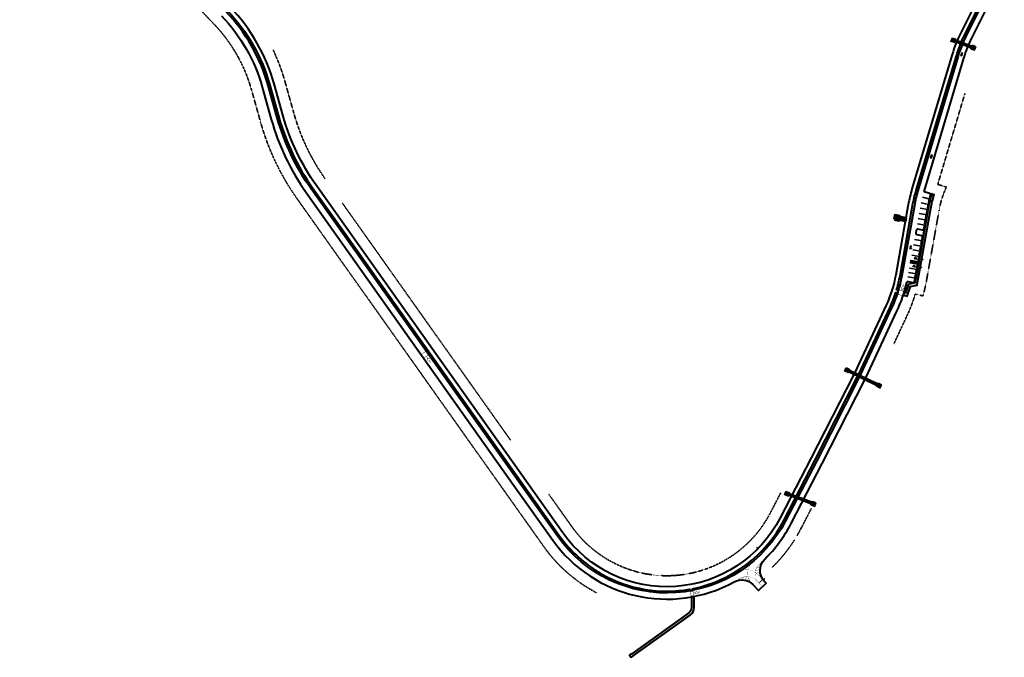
# Model space of a CAD drawing. Extents: x 1574874 to 1583974, y 410417 to 415893.
# Tile 7 of 14: x 1576543 to 1578774, y 411659 to 413104. Entities that reach past the tile are written whole.
import ezdxf

# ---------------------------------------------------------------- set-up
doc = ezdxf.new("R2010")
doc.units = 0
doc.header["$MEASUREMENT"] = 0
doc.linetypes.add('DASHED', pattern=[0.75, 0.5, -0.25])
doc.linetypes.add('HIDDEN2', pattern=[0.1875, 0.125, -0.0625])
doc.layers.get('0').update_dxf_attribs({"lineweight": 0})
for name, color, linetype, lineweight in [('C-BOARDWALK', 200, 'Continuous', 60), ('C-POND-VNB', 111, 'DASHED', 35), ('C-PVMT', 32, 'Continuous', 40), ('C-PVMT-MRKS', 7, 'Continuous', 35), ('C-ROAD-SIGN', 3, 'Continuous', 30), ('C-STRM-CNTR-DASH', 4, 'DASHED', 50), ('C-STRM-PIPE', 4, 'Continuous', 30)]:
    doc.layers.add(name, color=color, linetype=linetype, lineweight=lineweight)
doc.layers.add('C-SDWLK-CONC-HTCH', color=252, linetype='Continuous', lineweight=25, transparency=0.4)

# ---------------------------------------------------------------- blocks, each defined once
blk = doc.blocks.new('*U42')
at = {"layer": 'C-PVMT-MRKS'}
h = blk.add_hatch(color=256, dxfattribs=at)
edge = h.paths.add_edge_path()
edge.add_arc((-0.3, 4.7), 0.573, 262.2139, 551.5951)
edge.add_line((-0.8, 4.6), (-0.4, 2.2))
edge.add_line((-0.4, 2.2), (1, 2.2))
edge.add_line((1, 2.2), (1.3, 1.7))
edge.add_line((1.3, 1.7), (1.6, 1))
edge.add_line((1.6, 1), (2.4, 1.5))
edge.add_line((2.4, 1.5), (2.2, 1.8))
edge.add_line((2.2, 1.8), (1.8, 1.5))
edge.add_line((1.8, 1.5), (1.2, 2.6))
edge.add_line((1.2, 2.6), (0, 2.6))
edge.add_line((0, 2.6), (-0.1, 2.9))
edge.add_line((-0.1, 2.9), (0.6, 2.9))
edge.add_line((0.6, 2.9), (0.6, 3.2))
edge.add_line((0.6, 3.2), (-0.2, 3.2))
edge.add_line((-0.2, 3.2), (-0.3, 4.1))
edge = h.paths.add_edge_path()
edge.add_line((-0.7, 3.3), (-0.8, 3.7))
edge.add_arc((-0.1, 2.3), 1.52, 115.8577, 330.2328)
edge.add_line((1.2, 1.5), (1, 2))
edge.add_arc((-0.1, 2.3), 1.16, 120.428, 343.5965, ccw=False)
for points in [[(-0.7, 3.3), (-0.8, 3.7, 1.356059), (1.2, 1.5), (1, 2, -1.471019)], [(-0.3, 4.1, 3.141985), (-0.8, 4.6), (-0.4, 2.2), (1, 2.2), (1.3, 1.7), (1.6, 1), (2.4, 1.5), (2.2, 1.8), (1.8, 1.5), (1.2, 2.6), (0, 2.6), (-0.1, 2.9), (0.6, 2.9), (0.6, 3.2), (-0.2, 3.2)]]:
    blk.add_lwpolyline(points, format="xyb", close=True, dxfattribs=at)
blk = doc.blocks.new('A$C3f1edcc0')
for p, q in [((0, 0), (-1.4, -1.4)), ((0.5, -1.9), (0, 0)), ((-1.4, -1.4), (0.5, -1.9)), ((-1.4, -4), (-0.7, -1.6)), ((-1.4, -4), (-0.8, -4.1)), ((-0.8, -4.1), (-0.1, -1.7))]:
    blk.add_line(p, q)
for points in [[(0, 0), (-1.4, -1.4), (0.5, -1.9)], [(-0.7, -1.6), (-0.1, -1.7), (-1.4, -4), (-0.8, -4.1)]]:
    blk.add_solid(points)
blk = doc.blocks.new('A$C1C4F4B94')
at = {"layer": 'C-ROAD-SIGN', "flags": 128}
blk.add_lwpolyline([(-1.3, 0.9), (0.6, -1.4)], dxfattribs=at)
at = {"layer": 'C-ROAD-SIGN'}
blk.add_circle((0, 0), 0.439, dxfattribs=at)
blk = doc.blocks.new('A$C44c37711')
at = {"layer": 'C-STRM-PIPE'}
blk.add_line((-2.9, -4.9), (0.1, 0.2), dxfattribs=at)
at = {"layer": 'C-STRM-PIPE', "flags": 128}
blk.add_lwpolyline([(-4.9, -5.4), (-12, -1.3), (-7.5, 6.4), (-0.4, 2.3)], dxfattribs=at)
at = {"layer": 'C-STRM-PIPE', "linetype": 'HIDDEN2', "lineweight": 15, "ltscale": 0.3, "flags": 128}
for points in [[(-1.9, -2.9), (-7, 0.1)], [(-1.3, -1.6), (-6.3, 1.4)], [(-0.2, 0.1), (-5.3, 3.1)], [(-2.9, -4.6), (-8, -1.6)]]:
    blk.add_lwpolyline(points, dxfattribs=at)
at = {"layer": 'C-STRM-PIPE'}
for centre, start, end in [((-1.2, 1), 329.7486, 59.7486), ((-4.2, -4.1), 239.7486, 329.7486)]:
    blk.add_arc(centre, 1.5, start, end, dxfattribs=at)
for centre in [(-7.5, -0.7), (-5.8, 2.2)]:
    blk.add_ellipse(centre, major_axis=(-3.1, 1.81), ratio=0.278552, dxfattribs=at)

msp = doc.modelspace()

# ---------------------------------------------------------------- hatches: boundary and pattern name
at = {"layer": 'C-BOARDWALK', "transparency": 33554687}
h = msp.add_hatch(dxfattribs=at)
h.set_pattern_fill('ANSI31', color=256, scale=10)
h.paths.add_polyline_path([(1578534.4, 412649.4), (1578535, 412652.7), (1578535.3, 412654.1), (1578536.2, 412659.3), (1578526.3, 412661), (1578524.6, 412651.2)])
at = {"layer": 'C-PVMT-MRKS'}
h = msp.add_hatch(dxfattribs=at)
h.set_pattern_fill('ANSI31', color=256, scale=15, angle=343.8526)
h.set_pattern_definition([(28.85258754, (4.046, -0.0975), (-0.9047958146, 1.6422452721), [])])
h.paths.add_polyline_path([(1578578.6, 412549.9), (1578579.6, 412555.8), (1578561.9, 412558.9), (1578560.9, 412553)])
at = {"layer": 'C-SDWLK-CONC-HTCH', "transparency": 33554602}
h = msp.add_hatch(dxfattribs=at)
h.set_pattern_fill('AR-CONC', color=256)
h.set_pattern_definition([(50, (0, 0), (7.172601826, -0.62752135), [0.75, -8.25]), (355, (0, 0), (-1.387513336, 7.521921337), [0.6, -6.6]), (100.45144446, (0.598, -0.052), (5.785088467, 6.89439991), [0.63740192, -7.01142112]), (46.1842, (0, 2), (10.672413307, -1.65519281), [1.125, -12.375]), (96.6356355, (0.889, 1.862), (9.34661946, 9.74118601), [0.95610342, -10.5171376]), (351.184164, (0, 2), (9.34661945, 9.741186), [0.9, -9.90000001]), (21, (1, 1.5), (5.969070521, -4.026188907), [0.75, -8.25]), (326, (1, 1.5), (2.43315332, 7.25150045), [0.6, -6.6]), (71.45144474, (1.4974, 1.1645), (8.402223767, 3.225311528), [0.6374019, -7.01142112]), (37.5, (0, 0), (0.121598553, 3.3289385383), [0, -6.52, 0, -6.7, 0, -6.625]), (7.5, (0, 0), (2.6306953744, 3.944117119), [0, -3.82, 0, -6.37, 0, -2.525]), (327.5, (-2.23, 0), (5.3382243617, -0.2255487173), [0, -2.5, 0, -7.8, 0, -10.35]), (317.5, (-3.23, 0), (5.831861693, 1.001049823), [0, -3.25, 0, -5.18, 0, -7.35])])
edge = h.paths.add_edge_path()
edge.add_line((1578556.5, 412505), (1578549.8, 412485))
edge.add_line((1578549.8, 412485), (1578546.7, 412486))
edge.add_arc((1578282.3, 412565.9), 276.2, 341.9578, 343.1846, ccw=False)
edge.add_line((1578544.9, 412480.3), (1578553.6, 412477.4))
edge.add_line((1578553.6, 412477.4), (1578561.1, 412499.8))
edge.add_line((1578561.1, 412499.8), (1578576, 412502.9))
edge.add_line((1578576, 412502.9), (1578578.8, 412516.8))
edge.add_line((1578578.8, 412516.8), (1578607.3, 412676.4))
edge.add_arc((1578873.3, 412628.5), 270.3, 163.0672, 169.7938, ccw=False)
edge.add_line((1578614.7, 412707.2), (1578609.2, 412708.8))
edge.add_arc((1578822.5, 412639.1), 224.4, 161.8995, 170.2423)
edge.add_line((1578601.4, 412677.2), (1578572.9, 412517.9))
edge.add_arc((1578252.9, 412575.1), 325, 348.0829, 349.8587, ccw=False)
edge.add_line((1578570.9, 412508), (1578556.5, 412505))
at = {"layer": 'C-SDWLK-CONC-HTCH', "transparency": 33554508}
h = msp.add_hatch(dxfattribs=at)
h.set_pattern_fill('AR-CONC', color=256)
h.set_pattern_definition([(50, (1578068.0084, 411783.5685), (7.1726, -0.62752), [0.75, -8.25]), (355, (1578068.0084, 411783.5685), (-1.3875, 7.52192), [0.6, -6.6]), (100.4514, (1578068.606, 411783.516), (5.7851, 6.8944), [0.6374, -7.01142]), (46.184, (1578068.008, 411785.5685), (10.6724, -1.6552), [1.125, -12.375]), (96.6356, (1578068.898, 411785.431), (9.3466, 9.7412), [0.9561, -10.51714]), (351.184, (1578068.008, 411785.568), (9.3466, 9.7412), [0.9, -9.9]), (21, (1578069.0084, 411785.0685), (5.96907, -4.02619), [0.75, -8.25]), (326, (1578069.0084, 411785.0685), (2.43315, 7.2515), [0.6, -6.6]), (71.4514, (1578069.506, 411784.733), (8.40222, 3.2253), [0.6374, -7.01142]), (37.5, (1578068.0084, 411783.5685), (0.1216, 3.32894), [0, -6.52, 0, -6.7, 0, -6.625]), (7.5, (1578068.0084, 411783.5685), (2.630695, 3.94412), [0, -3.82, 0, -6.37, 0, -2.525]), (327.5, (1578065.7784, 411783.5685), (5.338224, -0.22555), [0, -2.5, 0, -7.8, 0, -10.35]), (317.5, (1578064.7784, 411783.5685), (5.83186, 1.00105), [0, -3.25, 0, -5.18, 0, -7.35])])
h.paths.add_polyline_path([(1578070.7, 411771.6), (1578070.7, 411797.4), (1578064.7, 411796.2), (1578064.7, 411771.6, -0.242954), (1578058.8, 411760.2), (1577929.6, 411667.7), (1577924.4, 411664.7), (1577927.4, 411659.5), (1577932.6, 411662.5), (1578062.3, 411755.3, 0.242954)])

# ---------------------------------------------------------------- linework, layer by layer
at = {"layer": 'C-BOARDWALK', "flags": 128}
for points in [[(1578524.6, 412651.2), (1578526.3, 412661), (1578536.2, 412659.3), (1578534.4, 412649.4)], [(1578550.6, 412654.7), (1578549.5, 412648.7), (1578534.8, 412651.4), (1578535, 412652.7), (1578535.3, 412654.1), (1578535.5, 412655.3), (1578535.6, 412656.2), (1578535.8, 412657.3)]]:
    msp.add_lwpolyline(points, close=True, dxfattribs=at)
at = {"layer": 'C-POND-VNB'}
for points in [[(1575905, 414007.6, 0.109106), (1576013.6, 414004), (1576080.3, 414016.4, -0.2909), (1576352.1, 413907.1), (1576417.1, 413816.5, 0.073251), (1576486.6, 413744.6), (1576567.9, 413682, -0.14292), (1576674.3, 413536.3), (1576716, 413421.2, 0.105168), (1576802.3, 413282.3), (1576981.9, 413095.6, -0.123745), (1577068.4, 412944.6), (1577088.9, 412871.5, 0.086028), (1577171.6, 412698.3), (1577646.1, 412029.1), (1577730.2, 411910.5, 0.118093), (1577850.1, 411805.6, 0.118093)], [(1577234.9, 412743.8, -0.085735), (1577164, 412892.6), (1577143.5, 412965.6, 0.04407), (1577116.4, 413037.2, 0.04407)], [(1578523.1, 412368.9), (1578552.9, 412432.8, 0.039828), (1578571.7, 412482.3), (1578589.4, 412478.5, 0.025626), (1578597.5, 412513.5), (1578626, 412672.8, -0.069444), (1578642.6, 412725), (1578622.9, 412730.9), (1578684.4, 412937.1)], [(1578266.9, 412031.8), (1578243.6, 411986.8, -0.561502), (1577793.9, 411955.6), (1577742, 412028.7)], [(1578304.3, 411935.5, 0.012921), (1578312.8, 411950.9), (1578336.5, 411996.7)], [(1578248.3, 411863.8, 0.057866), (1578298, 411925.1, 0.057866)]]:
    msp.add_lwpolyline(points, format="xyb", dxfattribs=at)
msp.add_lwpolyline([(1577654.7, 412151.9), (1577293.8, 412660.7), (1577274.1, 412688.5)], dxfattribs=at)
at = {"layer": 'C-PVMT', "flags": 128}
for points in [[(1577012.9, 413125.4, -0.123745), (1577109.8, 412956.2), (1577130.3, 412883.1, 0.086028), (1577206.6, 412723.1), (1577268.7, 412635.6), (1577765.3, 411935.4, 0.089865), (1577841.5, 411860.8, 0.005017), (1577846.5, 411857.5, 0.016428), (1577863.3, 411847.3, 0.173024), (1578061.4, 411813.9), (1578062.1, 411810), (1578068, 411811.1), (1578067.3, 411815, 0.228123), (1578274.7, 411970.7), (1578345.2, 412106.8), (1578440.7, 412294.6, 0.008445), (1578443.8, 412300.7), (1578514.8, 412452.8, 0.030786), (1578527.9, 412486.1), (1578531.7, 412484.9, 0.005241), (1578533.5, 412490.6), (1578529.7, 412491.8, 0.028858), (1578537.4, 412524.2), (1578565.9, 412683.5, -0.028296), (1578574.1, 412717.7), (1578665, 413022.4, -0.043246), (1578683.9, 413070.1), (1578757.8, 413218.2)], [(1578749, 413223), (1578675, 413074.6, 0.043246), (1578655.5, 413025.3), (1578564.5, 412720.6, 0.028296), (1578556.1, 412685.3), (1578527.6, 412526, -0.064647), (1578505.8, 412457), (1578434.7, 412305, -0.008445), (1578431.8, 412299.1), (1578336.3, 412111.4), (1578265.8, 411975.3, -0.561502), (1577773.5, 411941.2), (1577273.4, 412646.3), (1577214.8, 412728.9, -0.086028), (1577139.9, 412885.8), (1577119.4, 412958.9, 0.123745), (1577020.1, 413132.4)], [(1577000, 413113, -0.123745), (1577092.5, 412951.3), (1577113, 412878.3, 0.086028), (1577192, 412712.7), (1577666.5, 412043.6), (1577750.6, 411925, 0.381214), (1578162, 411830.6, -0.337415), (1578203.9, 411824.3), (1578217, 411810.9), (1578234.1, 411827.7), (1578230, 411832, -0.405545), (1578230.8, 411881.7, 0.07976), (1578290.6, 411962.5), (1578361.2, 412098.5), (1578456.8, 412286.4, 0.008445), (1578460.1, 412293.1), (1578530.3, 412443.5, 0.056378), (1578552.7, 412508.9, -0.404648), (1578556.2, 412511.1), (1578570.9, 412508, 0.007748), (1578572.9, 412517.9), (1578601.4, 412677.2, -0.036669), (1578609.2, 412708.8), (1578594.6, 412713.2, -0.414214), (1578592.6, 412716.9), (1578682.3, 413017.3, -0.043246), (1578700, 413062.1), (1578773.7, 413209.7)], [(1578761.4, 413216.3), (1578687.5, 413068.3, 0.043246), (1578668.9, 413021.3), (1578577.9, 412716.6, 0.028296), (1578569.9, 412682.8), (1578541.4, 412523.5, -0.065092), (1578518.4, 412451.1), (1578447.4, 412299, -0.008445), (1578444.3, 412292.8), (1578348.7, 412105), (1578278.2, 411968.9, -0.561502), (1577762, 411933.1), (1577677.9, 412051.6), (1577203.4, 412720.8, -0.086028), (1577126.4, 412882.1), (1577105.9, 412955.1, 0.123745), (1577010.1, 413122.7)], [(1578592.3, 412626.6), (1578577.6, 412629.3, 0.414214), (1578574.1, 412626.9), (1578573, 412620.9, 0.414214), (1578575.4, 412617.5), (1578590.2, 412614.8)], [(1578070.7, 411797.4), (1578064.7, 411796.2), (1578064.7, 411771.6, -0.242954), (1578058.8, 411760.2), (1577929.6, 411667.7), (1577924.4, 411664.7), (1577927.4, 411659.5), (1577932.6, 411662.5), (1578062.3, 411755.3, 0.242954), (1578070.7, 411771.6), (1578070.7, 411797.4), (1578070.7, 411797)]]:
    msp.add_lwpolyline(points, format="xyb", dxfattribs=at)
msp.add_lwpolyline([(1578556.5, 412505), (1578549.8, 412485), (1578546.7, 412486, -0.005353), (1578544.9, 412480.3), (1578553.6, 412477.4), (1578561.1, 412499.8), (1578576, 412502.9), (1578578.8, 412516.8), (1578607.3, 412676.4, -0.029359), (1578614.7, 412707.2), (1578609.2, 412708.8, 0.036418), (1578601.4, 412677.2), (1578572.9, 412517.9, -0.007748), (1578570.9, 412508)], format="xyb", close=True, dxfattribs=at)
for points in [[(1578604.5, 412700.6), (1578605.5, 412700.3), (1578607, 412706.1), (1578606, 412706.4)], [(1578599.3, 412677), (1578600.3, 412676.8), (1578601.3, 412682.7), (1578600.3, 412682.9)], [(1578601.7, 412689.3), (1578602.6, 412689.1), (1578603.9, 412695), (1578602.9, 412695.2)], [(1578597.2, 412665.2), (1578598.2, 412665), (1578599.2, 412670.9), (1578598.2, 412671.1)], [(1578593, 412641.5), (1578593.9, 412641.4), (1578595, 412647.3), (1578594, 412647.5)], [(1578595.1, 412653.4), (1578596.1, 412653.2), (1578597.1, 412659.1), (1578596.1, 412659.3)], [(1578590.8, 412629.7), (1578591.8, 412629.6), (1578592.9, 412635.5), (1578591.9, 412635.6)], [(1578584.6, 412594.7), (1578585.6, 412594.5), (1578586.6, 412600.4), (1578585.6, 412600.6)], [(1578586.7, 412606.5), (1578587.7, 412606.3), (1578588.7, 412612.2), (1578587.7, 412612.4)], [(1578580.3, 412571), (1578581.3, 412570.9), (1578582.4, 412576.8), (1578581.4, 412576.9)], [(1578582.5, 412582.8), (1578583.4, 412582.7), (1578584.5, 412588.6), (1578583.5, 412588.8)], [(1578578.2, 412559.1), (1578579.2, 412558.9), (1578580.2, 412564.9), (1578579.3, 412565)], [(1578571.3, 412520.7), (1578572.3, 412520.5), (1578573.4, 412526.4), (1578572.4, 412526.6)], [(1578573.1, 412530.5), (1578574.1, 412530.3), (1578575.1, 412536.2), (1578574.1, 412536.4)], [(1578575, 412541.4), (1578576, 412541.2), (1578577.1, 412547.1), (1578576.1, 412547.3)], [(1578569.6, 412510.8), (1578570.5, 412510.6), (1578571.6, 412516.5), (1578570.6, 412516.7)]]:
    msp.add_lwpolyline(points, close=True, dxfattribs=at)
at = {"layer": 'C-PVMT', "color": 7}
msp.add_arc((1578009.2, 412108.3), 317, 314.3591, 317.0987, dxfattribs=at)
at = {"layer": 'C-PVMT-MRKS'}
msp.add_line((1578570.4, 412606.2), (1578588.1, 412603), dxfattribs=at)
at = {"layer": 'C-PVMT-MRKS', "flags": 128}
for points in [[(1578603, 412685.7), (1578585.4, 412689.4)], [(1578605.8, 412697.4), (1578588.3, 412701.8)], [(1578580.9, 412665.2), (1578598.7, 412662.1)], [(1578583, 412677.1), (1578600.8, 412673.9)], [(1578576.7, 412641.6), (1578594.4, 412638.4)], [(1578578.8, 412653.4), (1578596.5, 412650.3)], [(1578568.3, 412594.4), (1578586, 412591.2)], [(1578566.1, 412582.6), (1578583.9, 412579.4)], [(1578564, 412570.7), (1578581.8, 412567.6)], [(1578557, 412531.4), (1578574.7, 412528.2)], [(1578558.8, 412541.2), (1578576.5, 412538)], [(1578555.2, 412521.5), (1578572.9, 412518.4)]]:
    msp.add_lwpolyline(points, dxfattribs=at)
msp.add_lwpolyline([(1578578.6, 412549.9), (1578579.6, 412555.8), (1578561.9, 412558.9), (1578560.9, 412553)], close=True, dxfattribs=at)
for points, const_width in [([(1578544.1, 412503.9), (1578546, 412503.4)], 1), ([(1578544.3, 412478.4), (1578531.1, 412483)], 1), ([(1578547.3, 412488), (1578534.1, 412492.6)], 1), ([(1578546.5, 412497), (1578541.8, 412492.2), (1578540, 412498.8)], 1), ([(1578542, 412500.4), (1578545.9, 412499.3)], 1), ([(1578543, 412502.2), (1578545.9, 412501.3)], 1), ([(1577464, 412353.3), (1577452.3, 412345.6)], 1), ([(1577469.8, 412345.2), (1577458.1, 412337.4)], 1), ([(1577467.1, 412331.5), (1577466.3, 412338.1), (1577472.6, 412335.4)], 1), ([(1577472.5, 412332.9), (1577469.2, 412330.6)], 1), ([(1577473.2, 412331), (1577470.8, 412329.2)], 1), ([(1577474, 412329), (1577472.4, 412327.9)], 1), ([(1578210, 411855.8), (1578220.1, 411858.3)], 0.67), ([(1578210, 411855.8), (1578220.1, 411858.3)], 0.67), ([(1578212.7, 411862.6), (1578221, 411864.7)], 0.67), ([(1578218.5, 411870.3), (1578223.4, 411871.5)], 0.67), ([(1578172.2, 411834.3), (1578173.9, 411837.5)], 0.67), ([(1578179.3, 411834.9), (1578182.7, 411841.4)], 0.67), ([(1578185.7, 411834.2), (1578190, 411842.4)], 0.67), ([(1578191.6, 411832.5), (1578194.6, 411838.3)], 0.67), ([(1578212, 411850.1), (1578220.3, 411852.2)], 0.67), ([(1578217.6, 411827.5), (1578226.2, 411835.9)], 2), ([(1578217.1, 411845.2), (1578221.5, 411846.3)], 0.67), ([(1578222, 411840.2), (1578223.8, 411840.7)], 0.67), ([(1578197, 411829.9), (1578197.9, 411831.6)], 0.67), ([(1578217.6, 411827.5), (1578225.6, 411819.3)], 0.25), ([(1578062.1, 411810), (1578064.7, 411796.2)], 1), ([(1578068, 411811.1), (1578070.6, 411797.3)], 1), ([(1578076.9, 411809.3), (1578071.8, 411805.1), (1578078.3, 411802.8)], 1), ([(1578080, 411804.6), (1578079.2, 411808.5)], 1), ([(1578081.8, 411805.5), (1578081.2, 411808.5)], 1), ([(1578083.7, 411806.4), (1578083.3, 411808.4)], 1)]:
    msp.add_lwpolyline(points, dxfattribs=dict(at, const_width=const_width))
at = {"layer": 'C-PVMT-MRKS', "const_width": 0.67, "flags": 128}
for points in [[(1578230.6, 411881.5, -0.012249), (1578219.2, 411870.9, 0.183479), (1578209.3, 411852, -0.054189), (1578215.1, 411847.2), (1578230, 411832, -0.413873), (1578230.6, 411881.5, -0.012248)], [(1578162, 411830.6, 0.011642), (1578174.7, 411838, -0.164071), (1578193.4, 411842.3, 0.135946), (1578202.4, 411825.9, 0.318502), (1578162, 411830.6)]]:
    msp.add_lwpolyline(points, format="xyb", close=True, dxfattribs=at)
at = {"layer": 'C-PVMT-MRKS', "linetype": 'HIDDEN2', "const_width": 0.25, "flags": 128}
for points in [[(1578209.3, 411852, 0.294844), (1578171.3, 411852.4)], [(1578204.9, 411877, 0.282197), (1578193.4, 411842.3)], [(1578217.6, 411827.5), (1578211.9, 411833.3, 0.350433), (1578174.7, 411838)], [(1578209.3, 411852, 0.226978), (1578217.6, 411827.5)]]:
    msp.add_lwpolyline(points, format="xyb", dxfattribs=at)
at = {"layer": 'C-STRM-CNTR-DASH', "const_width": 2, "flags": 128}
for points in [[(1578698.1, 413040.9), (1578662.4, 413054.2)], [(1578699.3, 413044.1), (1578663.6, 413057.4)], [(1578484.7, 412275.8), (1578421.5, 412306.4)], [(1578486.2, 412278.9), (1578423, 412309.5)], [(1578336, 412007.5), (1578285.4, 412026.9)], [(1578337.3, 412010.6), (1578286.6, 412030.1)]]:
    msp.add_lwpolyline(points, dxfattribs=at)
at = {"layer": 'C-STRM-PIPE', "flags": 128}
for points in [[(1578697.8, 413039.9), (1578662.1, 413053.3)], [(1578698.5, 413041.8), (1578662.8, 413055.1)], [(1578698.9, 413043.1), (1578663.3, 413056.5)], [(1578699.6, 413045), (1578664, 413058.3)], [(1578709.3, 413043), (1578706.3, 413035.1)], [(1578484.3, 412274.9), (1578421, 412305.5)], [(1578485.1, 412276.7), (1578421.9, 412307.3)], [(1578485.7, 412278), (1578422.5, 412308.6)], [(1578486.6, 412279.8), (1578423.4, 412310.4)], [(1578335.7, 412006.5), (1578285, 412026)], [(1578336.4, 412008.4), (1578285.7, 412027.9)], [(1578336.9, 412009.7), (1578286.2, 412029.2)], [(1578337.6, 412011.6), (1578287, 412031)]]:
    msp.add_lwpolyline(points, dxfattribs=at)

# ---------------------------------------------------------------- block references
at = {"layer": 'C-PVMT-MRKS'}
for p, xscale, yscale, zscale, rotation in [((1578676.3, 413021.7), 1.949999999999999, 1.949999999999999, 1.949999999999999, 177.7295678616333), ((1578607.1, 412790), 1.949999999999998, 1.949999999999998, 1.949999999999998, 177.7295678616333), ((1578560.8, 412584), 1.949999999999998, 1.949999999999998, 1.949999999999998, 184.6985398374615)]:
    msp.add_blockref('A$C3f1edcc0', p, dxfattribs=dict(at, xscale=xscale, yscale=yscale, zscale=zscale, rotation=rotation))
at = {"layer": 'C-PVMT-MRKS', "rotation": 230.1385418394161}
for p in [(1578570.5, 412565.2), (1578567.4, 412547.4)]:
    msp.add_blockref('*U42', p, dxfattribs=at)
at = {"layer": 'C-ROAD-SIGN'}
for p, rotation in [((1578547, 412567.3), 218.6245611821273), ((1578588.5, 412560.5), 310.776862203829), ((1578585.6, 412542.8), 310.776862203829), ((1578532.3, 412494.1), 212.8641581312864), ((1578549.1, 412488.3), 212.8641581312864), ((1578213.5, 411907.6), 183.6231701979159), ((1578189.5, 411867), 87.61389973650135), ((1578229.6, 411837.2), 95.78054790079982)]:
    msp.add_blockref('A$C1C4F4B94', p, dxfattribs=dict(at, rotation=rotation))
at = {"layer": 'C-ROAD-SIGN', "xscale": -1}
for p, rotation in [((1577476.3, 412340.2), 345.1201210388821), ((1577517.4, 412281.7), 345.1201210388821), ((1578155.6, 411845.7), 68.91406247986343), ((1578070.3, 411813.7), 49.24314171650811)]:
    msp.add_blockref('A$C1C4F4B94', p, dxfattribs=dict(at, rotation=rotation))
at = {"layer": 'C-STRM-PIPE'}
for p, rotation in [((1578664, 413058.3), 9.74265690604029), ((1578423.4, 412310.4), 4.396382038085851), ((1578287, 412031), 9.238778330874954)]:
    msp.add_blockref('A$C44c37711', p, dxfattribs=dict(at, rotation=rotation))
at = {"layer": 'C-STRM-PIPE', "xscale": -1}
for p, rotation in [((1578699.6, 413045), 309.2397619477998), ((1578486.6, 412279.8), 303.8934870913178), ((1578337.6, 412011.6), 308.7358833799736)]:
    msp.add_blockref('A$C44c37711', p, dxfattribs=dict(at, rotation=rotation))

doc.saveas('drawing.dxf')
